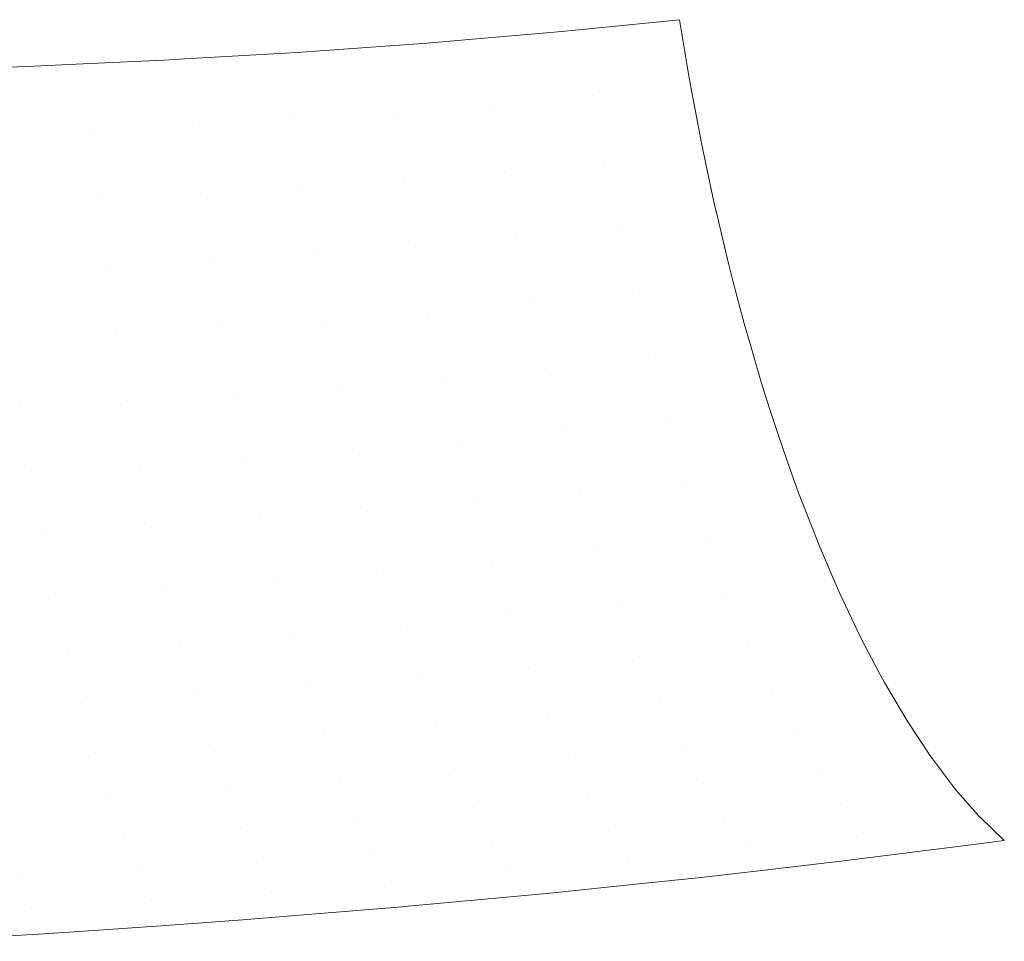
# Model space of a CAD drawing. Header units: centimetres. Extents: x -68 to 68, y -30 to 21.
# Tile 16 of 27: x 65.46 to 66.97, y -0.63 to 0.78. Entities that reach past the tile are written whole.
import ezdxf

# ---------------------------------------------------------------- set-up
doc = ezdxf.new("R2010")
doc.units = ezdxf.units.CM
doc.header["$LTSCALE"] = 2.54
doc.layers.add('Lucido design-1', color=7, linetype='Continuous')

# ---------------------------------------------------------------- blocks, each defined once
blk = doc.blocks.new('Gruppo-1')
at = {"color": 1, "linetype": 'Continuous', "lineweight": 9}
for points, invisible_edges in [([(66.4888, 0.6973, 162.6727), (66.4747, 0.7836, 162.6796), (66.3251, 0.7686, 162.6275)], 8), ([(66.2823, 0.7644, 162.6126), (66.1744, 0.7552, 162.5787), (66.1891, 0.6534, 162.5692)], 10), ([(66.1891, 0.6534, 162.5692), (66.3409, 0.6674, 162.6183), (66.2823, 0.7644, 162.6126)], 11), ([(66.3409, 0.6674, 162.6183), (66.3251, 0.7686, 162.6275), (66.2823, 0.7644, 162.6126)], 9), ([(66.3251, 0.7686, 162.6275), (66.3409, 0.6674, 162.6183), (66.4888, 0.6973, 162.6727)], 11), ([(66.036, 0.641, 162.5236), (66.0225, 0.7431, 162.533), (65.8873, 0.7334, 162.4949)], 9), ([(66.0871, 0.7477, 162.5512), (66.0225, 0.7431, 162.533), (66.036, 0.641, 162.5236)], 10), ([(66.0871, 0.7477, 162.5512), (66.036, 0.641, 162.5236), (66.1891, 0.6534, 162.5692)], 11), ([(66.1891, 0.6534, 162.5692), (66.1744, 0.7552, 162.5787), (66.0871, 0.7477, 162.5512)], 9), ([(65.8694, 0.7324, 162.4905), (65.7148, 0.7234, 162.4518), (65.726, 0.6206, 162.4427)], 10), ([(65.726, 0.6206, 162.4427), (65.8816, 0.6301, 162.4814), (65.8694, 0.7324, 162.4905)], 11), ([(65.8873, 0.7334, 162.4949), (65.8694, 0.7324, 162.4905), (65.8816, 0.6301, 162.4814)], 10), ([(65.8873, 0.7334, 162.4949), (65.8816, 0.6301, 162.4814), (66.036, 0.641, 162.5236)], 11), ([(65.2516, 0.6005, 162.3459), (65.5692, 0.6125, 162.4072), (65.4722, 0.7119, 162.3975)], 11), ([(65.4722, 0.7119, 162.3975), (65.256, 0.7047, 162.3564), (65.2516, 0.6005, 162.3459)], 10), ([(65.5692, 0.6125, 162.4072), (65.5588, 0.7159, 162.4166), (65.4722, 0.7119, 162.3975)], 9), ([(65.6825, 0.7215, 162.4437), (65.5588, 0.7159, 162.4166), (65.5692, 0.6125, 162.4072)], 10), ([(65.5692, 0.6125, 162.4072), (65.726, 0.6206, 162.4427), (65.6825, 0.7215, 162.4437)], 11), ([(65.726, 0.6206, 162.4427), (65.7148, 0.7234, 162.4518), (65.6825, 0.7215, 162.4437)], 9), ([(66.3409, 0.6674, 162.6183), (66.4915, 0.683, 162.6707), (66.4888, 0.6973, 162.6727)], 9), ([(66.507, 0.5999, 162.659), (66.4915, 0.683, 162.6707), (66.3409, 0.6674, 162.6183)], 10), ([(66.3409, 0.6674, 162.6183), (66.1891, 0.6534, 162.5692), (66.2058, 0.5513, 162.5534)], 11), ([(66.2058, 0.5513, 162.5534), (66.3588, 0.5657, 162.6027), (66.3409, 0.6674, 162.6183)], 11), ([(66.3409, 0.6674, 162.6183), (66.3588, 0.5657, 162.6027), (66.507, 0.5999, 162.659)], 11), ([(66.1891, 0.6534, 162.5692), (66.036, 0.641, 162.5236), (66.0514, 0.5384, 162.5076)], 11), ([(66.0514, 0.5384, 162.5076), (66.2058, 0.5513, 162.5534), (66.1891, 0.6534, 162.5692)], 11), ([(66.036, 0.641, 162.5236), (65.8816, 0.6301, 162.4814), (65.8959, 0.527, 162.4654)], 11), ([(65.8959, 0.527, 162.4654), (66.0514, 0.5384, 162.5076), (66.036, 0.641, 162.5236)], 11), ([(65.726, 0.6206, 162.4427), (65.5692, 0.6125, 162.4072), (65.581, 0.5085, 162.3912)], 11), ([(65.581, 0.5085, 162.3912), (65.739, 0.5171, 162.4266), (65.726, 0.6206, 162.4427)], 11), ([(65.8816, 0.6301, 162.4814), (65.726, 0.6206, 162.4427), (65.739, 0.5171, 162.4266)], 11), ([(65.739, 0.5171, 162.4266), (65.8959, 0.527, 162.4654), (65.8816, 0.6301, 162.4814)], 11), ([(65.5692, 0.6125, 162.4072), (65.2516, 0.6005, 162.3459), (65.2611, 0.4956, 162.3301)], 11), ([(65.2611, 0.4956, 162.3301), (65.581, 0.5085, 162.3912), (65.5692, 0.6125, 162.4072)], 11), ([(66.3588, 0.5657, 162.6027), (66.5108, 0.5818, 162.6552), (66.507, 0.5999, 162.659)], 9), ([(66.5272, 0.5038, 162.639), (66.5108, 0.5818, 162.6552), (66.3588, 0.5657, 162.6027)], 10), ([(66.3588, 0.5657, 162.6027), (66.2058, 0.5513, 162.5534), (66.2247, 0.4492, 162.5303)], 11), ([(66.2247, 0.4492, 162.5303), (66.3792, 0.4641, 162.5799), (66.3588, 0.5657, 162.6027)], 11), ([(66.3588, 0.5657, 162.6027), (66.3792, 0.4641, 162.5799), (66.5272, 0.5038, 162.639)], 11), ([(66.2058, 0.5513, 162.5534), (66.0514, 0.5384, 162.5076), (66.069, 0.4358, 162.4844)], 11), ([(66.069, 0.4358, 162.4844), (66.2247, 0.4492, 162.5303), (66.2058, 0.5513, 162.5534)], 11), ([(66.0514, 0.5384, 162.5076), (65.8959, 0.527, 162.4654), (65.9121, 0.4239, 162.442)], 11), ([(65.9121, 0.4239, 162.442), (66.069, 0.4358, 162.4844), (66.0514, 0.5384, 162.5076)], 11), ([(65.739, 0.5171, 162.4266), (65.581, 0.5085, 162.3912), (65.5945, 0.4044, 162.3676)], 11), ([(65.5945, 0.4044, 162.3676), (65.7539, 0.4135, 162.4031), (65.739, 0.5171, 162.4266)], 11), ([(65.8959, 0.527, 162.4654), (65.739, 0.5171, 162.4266), (65.7539, 0.4135, 162.4031)], 11), ([(65.7539, 0.4135, 162.4031), (65.9121, 0.4239, 162.442), (65.8959, 0.527, 162.4654)], 11), ([(65.581, 0.5085, 162.3912), (65.2611, 0.4956, 162.3301), (65.272, 0.3905, 162.3065)], 11), ([(65.272, 0.3905, 162.3065), (65.5945, 0.4044, 162.3676), (65.581, 0.5085, 162.3912)], 11), ([(66.3792, 0.4641, 162.5799), (66.5327, 0.4808, 162.6327), (66.5272, 0.5038, 162.639)], 9), ([(66.5495, 0.4093, 162.6129), (66.5327, 0.4808, 162.6327), (66.3792, 0.4641, 162.5799)], 10), ([(66.3792, 0.4641, 162.5799), (66.2247, 0.4492, 162.5303), (66.2459, 0.348, 162.4999)], 11), ([(66.2459, 0.348, 162.4999), (66.402, 0.3634, 162.5498), (66.3792, 0.4641, 162.5799)], 11), ([(66.3792, 0.4641, 162.5799), (66.402, 0.3634, 162.5498), (66.5495, 0.4093, 162.6129)], 11), ([(66.2247, 0.4492, 162.5303), (66.069, 0.4358, 162.4844), (66.0887, 0.3341, 162.4536)], 11), ([(66.0887, 0.3341, 162.4536), (66.2459, 0.348, 162.4999), (66.2247, 0.4492, 162.5303)], 11), ([(65.9121, 0.4239, 162.442), (65.7539, 0.4135, 162.4031), (65.7705, 0.3107, 162.3719)], 11), ([(65.7705, 0.3107, 162.3719), (65.9302, 0.3216, 162.411), (65.9121, 0.4239, 162.442)], 11), ([(66.069, 0.4358, 162.4844), (65.9121, 0.4239, 162.442), (65.9302, 0.3216, 162.411)], 11), ([(65.9302, 0.3216, 162.411), (66.0887, 0.3341, 162.4536), (66.069, 0.4358, 162.4844)], 11), ([(65.7539, 0.4135, 162.4031), (65.5945, 0.4044, 162.3676), (65.6096, 0.3011, 162.3363)], 11), ([(65.6096, 0.3011, 162.3363), (65.7705, 0.3107, 162.3719), (65.7539, 0.4135, 162.4031)], 11), ([(66.402, 0.3634, 162.5498), (66.5571, 0.3807, 162.6029), (66.5495, 0.4093, 162.6129)], 9), ([(65.5945, 0.4044, 162.3676), (65.272, 0.3905, 162.3065), (65.2843, 0.286, 162.275)], 11), ([(65.2843, 0.286, 162.275), (65.6096, 0.3011, 162.3363), (65.5945, 0.4044, 162.3676)], 11), ([(66.5738, 0.317, 162.5807), (66.5571, 0.3807, 162.6029), (66.402, 0.3634, 162.5498)], 10), ([(66.402, 0.3634, 162.5498), (66.2459, 0.348, 162.4999), (66.2693, 0.2486, 162.462)], 11), ([(66.2693, 0.2486, 162.462), (66.4271, 0.2646, 162.5124), (66.402, 0.3634, 162.5498)], 11), ([(66.402, 0.3634, 162.5498), (66.4271, 0.2646, 162.5124), (66.5738, 0.317, 162.5807)], 11), ([(66.2459, 0.348, 162.4999), (66.0887, 0.3341, 162.4536), (66.1103, 0.2341, 162.4154)], 11), ([(66.1103, 0.2341, 162.4154), (66.2693, 0.2486, 162.462), (66.2459, 0.348, 162.4999)], 11), ([(66.0887, 0.3341, 162.4536), (65.9302, 0.3216, 162.411), (65.9502, 0.2211, 162.3724)], 11), ([(65.9502, 0.2211, 162.3724), (66.1103, 0.2341, 162.4154), (66.0887, 0.3341, 162.4536)], 11), ([(65.9302, 0.3216, 162.411), (65.7705, 0.3107, 162.3719), (65.7888, 0.2095, 162.333)], 11), ([(65.7888, 0.2095, 162.333), (65.9502, 0.2211, 162.3724), (65.9302, 0.3216, 162.411)], 11), ([(65.7705, 0.3107, 162.3719), (65.6096, 0.3011, 162.3363), (65.6263, 0.1994, 162.2972)], 11), ([(65.6263, 0.1994, 162.2972), (65.7888, 0.2095, 162.333), (65.7705, 0.3107, 162.3719)], 11), ([(66.4271, 0.2646, 162.5124), (66.5839, 0.2825, 162.566), (66.5738, 0.317, 162.5807)], 9), ([(65.4627, 0.1906, 162.2647), (65.6096, 0.3011, 162.3363), (65.2843, 0.286, 162.275)], 11), ([(65.4627, 0.1906, 162.2647), (65.6263, 0.1994, 162.2972), (65.6096, 0.3011, 162.3363)], 11), ([(65.2843, 0.286, 162.275), (65.2979, 0.1832, 162.2356), (65.4627, 0.1906, 162.2647)], 11), ([(66.5999, 0.2273, 162.5425), (66.5839, 0.2825, 162.566), (66.4271, 0.2646, 162.5124)], 10), ([(66.4271, 0.2646, 162.5124), (66.2693, 0.2486, 162.462), (66.2946, 0.1517, 162.4169)], 11), ([(66.2946, 0.1517, 162.4169), (66.4543, 0.1683, 162.4678), (66.4271, 0.2646, 162.5124)], 11), ([(66.4271, 0.2646, 162.5124), (66.4543, 0.1683, 162.4678), (66.5999, 0.2273, 162.5425)], 11), ([(66.2693, 0.2486, 162.462), (66.1103, 0.2341, 162.4154), (66.1338, 0.1367, 162.3697)], 11), ([(66.1338, 0.1367, 162.3697), (66.2946, 0.1517, 162.4169), (66.2693, 0.2486, 162.462)], 11), ([(66.1103, 0.2341, 162.4154), (65.9502, 0.2211, 162.3724), (65.9719, 0.1231, 162.3263)], 11), ([(65.9719, 0.1231, 162.3263), (66.1338, 0.1367, 162.3697), (66.1103, 0.2341, 162.4154)], 11), ([(66.4543, 0.1683, 162.4678), (66.6129, 0.1869, 162.522), (66.5999, 0.2273, 162.5425)], 9), ([(65.9502, 0.2211, 162.3724), (65.7888, 0.2095, 162.333), (65.8088, 0.111, 162.2866)], 11), ([(65.8088, 0.111, 162.2866), (65.9719, 0.1231, 162.3263), (65.9502, 0.2211, 162.3724)], 11), ([(65.6263, 0.1994, 162.2972), (65.4627, 0.1906, 162.2647), (65.4791, 0.0909, 162.2177)], 11), ([(65.4791, 0.0909, 162.2177), (65.6445, 0.1002, 162.2504), (65.6263, 0.1994, 162.2972)], 11), ([(65.7888, 0.2095, 162.333), (65.6263, 0.1994, 162.2972), (65.6445, 0.1002, 162.2504)], 11), ([(65.6445, 0.1002, 162.2504), (65.8088, 0.111, 162.2866), (65.7888, 0.2095, 162.333)], 11), ([(65.4627, 0.1906, 162.2647), (65.2979, 0.1832, 162.2356), (65.3127, 0.0828, 162.1883)], 11), ([(65.3127, 0.0828, 162.1883), (65.4791, 0.0909, 162.2177), (65.4627, 0.1906, 162.2647)], 11), ([(66.6278, 0.1406, 162.4985), (66.6129, 0.1869, 162.522), (66.4543, 0.1683, 162.4678)], 10), ([(66.4543, 0.1683, 162.4678), (66.2946, 0.1517, 162.4169), (66.3218, 0.0583, 162.3646)], 11), ([(66.3218, 0.0583, 162.3646), (66.4834, 0.0755, 162.4162), (66.4543, 0.1683, 162.4678)], 11), ([(66.4543, 0.1683, 162.4678), (66.4834, 0.0755, 162.4162), (66.6278, 0.1406, 162.4985)], 11), ([(66.2946, 0.1517, 162.4169), (66.1338, 0.1367, 162.3697), (66.1591, 0.0427, 162.3169)], 11), ([(66.1591, 0.0427, 162.3169), (66.3218, 0.0583, 162.3646), (66.2946, 0.1517, 162.4169)], 11), ([(66.1338, 0.1367, 162.3697), (65.9719, 0.1231, 162.3263), (65.9952, 0.0285, 162.273)], 11), ([(65.9952, 0.0285, 162.273), (66.1591, 0.0427, 162.3169), (66.1338, 0.1367, 162.3697)], 11), ([(66.4834, 0.0755, 162.4162), (66.6441, 0.0947, 162.4711), (66.6278, 0.1406, 162.4985)], 9), ([(65.9719, 0.1231, 162.3263), (65.8088, 0.111, 162.2866), (65.8302, 0.0158, 162.2328)], 11), ([(65.8302, 0.0158, 162.2328), (65.9952, 0.0285, 162.273), (65.9719, 0.1231, 162.3263)], 11), ([(65.8088, 0.111, 162.2866), (65.6445, 0.1002, 162.2504), (65.6641, 0.0045, 162.1962)], 11), ([(65.6641, 0.0045, 162.1962), (65.8302, 0.0158, 162.2328), (65.8088, 0.111, 162.2866)], 11), ([(65.4791, 0.0909, 162.2177), (65.3127, 0.0828, 162.1883), (65.3286, -0.0141, 162.1334)], 11), ([(65.3286, -0.0141, 162.1334), (65.4969, -0.0055, 162.1631), (65.4791, 0.0909, 162.2177)], 11), ([(65.6445, 0.1002, 162.2504), (65.4791, 0.0909, 162.2177), (65.4969, -0.0055, 162.1631)], 11), ([(65.4969, -0.0055, 162.1631), (65.6641, 0.0045, 162.1962), (65.6445, 0.1002, 162.2504)], 11), ([(66.6573, 0.0573, 162.4487), (66.6441, 0.0947, 162.4711), (66.4834, 0.0755, 162.4162)], 10), ([(66.4834, 0.0755, 162.4162), (66.3218, 0.0583, 162.3646), (66.3507, -0.0308, 162.3056)], 11), ([(66.3507, -0.0308, 162.3056), (66.5143, -0.013, 162.3579), (66.4834, 0.0755, 162.4162)], 11), ([(66.6573, 0.0573, 162.4487), (66.4834, 0.0755, 162.4162), (66.5143, -0.013, 162.3579)], 11), ([(66.3218, 0.0583, 162.3646), (66.1591, 0.0427, 162.3169), (66.1859, -0.047, 162.2572)], 11), ([(66.1859, -0.047, 162.2572), (66.3507, -0.0308, 162.3056), (66.3218, 0.0583, 162.3646)], 11), ([(66.5143, -0.013, 162.3579), (66.677, 0.0068, 162.4136), (66.6573, 0.0573, 162.4487)], 9), ([(66.1591, 0.0427, 162.3169), (65.9952, 0.0285, 162.273), (66.02, -0.0618, 162.2127)], 11), ([(66.02, -0.0618, 162.2127), (66.1859, -0.047, 162.2572), (66.1591, 0.0427, 162.3169)], 11), ([(65.8302, 0.0158, 162.2328), (65.6641, 0.0045, 162.1962), (65.6849, -0.087, 162.1348)], 11), ([(65.6849, -0.087, 162.1348), (65.8529, -0.0751, 162.1719), (65.8302, 0.0158, 162.2328)], 11), ([(65.9952, 0.0285, 162.273), (65.8302, 0.0158, 162.2328), (65.8529, -0.0751, 162.1719)], 11), ([(65.8529, -0.0751, 162.1719), (66.02, -0.0618, 162.2127), (65.9952, 0.0285, 162.273)], 11), ([(65.6641, 0.0045, 162.1962), (65.4969, -0.0055, 162.1631), (65.5157, -0.0976, 162.1013)], 11), ([(65.5157, -0.0976, 162.1013), (65.6849, -0.087, 162.1348), (65.6641, 0.0045, 162.1962)], 11), ([(66.6883, -0.0222, 162.3935), (66.677, 0.0068, 162.4136), (66.5143, -0.013, 162.3579)], 10), ([(65.4969, -0.0055, 162.1631), (65.3286, -0.0141, 162.1334), (65.3455, -0.1068, 162.0713)], 11), ([(65.3455, -0.1068, 162.0713), (65.5157, -0.0976, 162.1013), (65.4969, -0.0055, 162.1631)], 11), ([(66.5143, -0.013, 162.3579), (66.3507, -0.0308, 162.3056), (66.3809, -0.1149, 162.2402)], 11), ([(66.3809, -0.1149, 162.2402), (66.5467, -0.0965, 162.2933), (66.5143, -0.013, 162.3579)], 11), ([(66.6883, -0.0222, 162.3935), (66.5143, -0.013, 162.3579), (66.5467, -0.0965, 162.2933)], 11), ([(66.5467, -0.0965, 162.2933), (66.7116, -0.0761, 162.35), (66.6883, -0.0222, 162.3935)], 9), ([(66.3507, -0.0308, 162.3056), (66.1859, -0.047, 162.2572), (66.214, -0.1317, 162.1911)], 11), ([(66.214, -0.1317, 162.1911), (66.3809, -0.1149, 162.2402), (66.3507, -0.0308, 162.3056)], 11), ([(66.1859, -0.047, 162.2572), (66.02, -0.0618, 162.2127), (66.0459, -0.1471, 162.1459)], 11), ([(66.0459, -0.1471, 162.1459), (66.214, -0.1317, 162.1911), (66.1859, -0.047, 162.2572)], 11), ([(65.8529, -0.0751, 162.1719), (65.6849, -0.087, 162.1348), (65.7067, -0.1735, 162.0669)], 11), ([(65.7067, -0.1735, 162.0669), (65.8768, -0.161, 162.1046), (65.8529, -0.0751, 162.1719)], 11), ([(66.02, -0.0618, 162.2127), (65.8529, -0.0751, 162.1719), (65.8768, -0.161, 162.1046)], 11), ([(65.8768, -0.161, 162.1046), (66.0459, -0.1471, 162.1459), (66.02, -0.0618, 162.2127)], 11), ([(65.6849, -0.087, 162.1348), (65.5157, -0.0976, 162.1013), (65.5355, -0.1846, 162.0329)], 11), ([(65.5355, -0.1846, 162.0329), (65.7067, -0.1735, 162.0669), (65.6849, -0.087, 162.1348)], 11), ([(66.7208, -0.0974, 162.3329), (66.7116, -0.0761, 162.35), (66.5467, -0.0965, 162.2933)], 10), ([(65.5157, -0.0976, 162.1013), (65.3455, -0.1068, 162.0713), (65.3633, -0.1944, 162.0024)], 11), ([(65.3633, -0.1944, 162.0024), (65.5355, -0.1846, 162.0329), (65.5157, -0.0976, 162.1013)], 11), ([(66.5467, -0.0965, 162.2933), (66.3809, -0.1149, 162.2402), (66.4123, -0.1933, 162.1692)], 11), ([(66.4123, -0.1933, 162.1692), (66.5804, -0.1744, 162.2231), (66.5467, -0.0965, 162.2933)], 11), ([(66.7208, -0.0974, 162.3329), (66.5467, -0.0965, 162.2933), (66.5804, -0.1744, 162.2231)], 11), ([(66.5804, -0.1744, 162.2231), (66.7475, -0.1535, 162.2809), (66.7208, -0.0974, 162.3329)], 9), ([(66.3809, -0.1149, 162.2402), (66.214, -0.1317, 162.1911), (66.2431, -0.2107, 162.1193)], 11), ([(66.2431, -0.2107, 162.1193), (66.4123, -0.1933, 162.1692), (66.3809, -0.1149, 162.2402)], 11), ([(66.214, -0.1317, 162.1911), (66.0459, -0.1471, 162.1459), (66.0729, -0.2266, 162.0733)], 11), ([(66.0729, -0.2266, 162.0733), (66.2431, -0.2107, 162.1193), (66.214, -0.1317, 162.1911)], 11), ([(66.0459, -0.1471, 162.1459), (65.8768, -0.161, 162.1046), (65.9017, -0.2411, 162.0313)], 11), ([(65.9017, -0.2411, 162.0313), (66.0729, -0.2266, 162.0733), (66.0459, -0.1471, 162.1459)], 11), ([(65.8768, -0.161, 162.1046), (65.7067, -0.1735, 162.0669), (65.7294, -0.2542, 161.993)], 11), ([(65.7294, -0.2542, 161.993), (65.9017, -0.2411, 162.0313), (65.8768, -0.161, 162.1046)], 11), ([(66.7544, -0.1681, 162.2673), (66.7475, -0.1535, 162.2809), (66.5804, -0.1744, 162.2231)], 10), ([(65.7067, -0.1735, 162.0669), (65.5355, -0.1846, 162.0329), (65.5561, -0.2659, 161.9583)], 11), ([(65.5561, -0.2659, 161.9583), (65.7294, -0.2542, 161.993), (65.7067, -0.1735, 162.0669)], 11), ([(66.5804, -0.1744, 162.2231), (66.4123, -0.1933, 162.1692), (66.4446, -0.2655, 162.093)], 11), ([(66.4446, -0.2655, 162.093), (66.615, -0.246, 162.1479), (66.5804, -0.1744, 162.2231)], 11), ([(66.7544, -0.1681, 162.2673), (66.5804, -0.1744, 162.2231), (66.615, -0.246, 162.1479)], 11), ([(66.615, -0.246, 162.1479), (66.7844, -0.2247, 162.2067), (66.7544, -0.1681, 162.2673)], 9), ([(65.5355, -0.1846, 162.0329), (65.3633, -0.1944, 162.0024), (65.3818, -0.2762, 161.9273)], 11), ([(65.3818, -0.2762, 161.9273), (65.5561, -0.2659, 161.9583), (65.5355, -0.1846, 162.0329)], 11), ([(66.4123, -0.1933, 162.1692), (66.2431, -0.2107, 162.1193), (66.2732, -0.2835, 162.0422)], 11), ([(66.2732, -0.2835, 162.0422), (66.4446, -0.2655, 162.093), (66.4123, -0.1933, 162.1692)], 11), ([(66.2431, -0.2107, 162.1193), (66.0729, -0.2266, 162.0733), (66.1007, -0.2999, 161.9955)], 11), ([(66.1007, -0.2999, 161.9955), (66.2732, -0.2835, 162.0422), (66.2431, -0.2107, 162.1193)], 11), ([(66.0729, -0.2266, 162.0733), (65.9017, -0.2411, 162.0313), (65.9272, -0.3149, 161.9527)], 11), ([(65.9272, -0.3149, 161.9527), (66.1007, -0.2999, 161.9955), (66.0729, -0.2266, 162.0733)], 11), ([(66.7892, -0.2338, 162.197), (66.7844, -0.2247, 162.2067), (66.615, -0.246, 162.1479)], 10), ([(65.9017, -0.2411, 162.0313), (65.7294, -0.2542, 161.993), (65.7527, -0.3285, 161.9137)], 11), ([(65.7527, -0.3285, 161.9137), (65.9272, -0.3149, 161.9527), (65.9017, -0.2411, 162.0313)], 11), ([(66.7892, -0.2338, 162.197), (66.615, -0.246, 162.1479), (66.6503, -0.311, 162.0682)], 11), ([(66.6503, -0.311, 162.0682), (66.822, -0.2892, 162.1282), (66.7892, -0.2338, 162.197)], 9), ([(65.7294, -0.2542, 161.993), (65.5561, -0.2659, 161.9583), (65.5773, -0.3407, 161.8785)], 11), ([(65.5773, -0.3407, 161.8785), (65.7527, -0.3285, 161.9137), (65.7294, -0.2542, 161.993)], 11), ([(66.615, -0.246, 162.1479), (66.4446, -0.2655, 162.093), (66.4775, -0.331, 162.0124)], 11), ([(66.4775, -0.331, 162.0124), (66.6503, -0.311, 162.0682), (66.615, -0.246, 162.1479)], 11), ([(65.5561, -0.2659, 161.9583), (65.3818, -0.2762, 161.9273), (65.4008, -0.3516, 161.8468)], 11), ([(65.4008, -0.3516, 161.8468), (65.5773, -0.3407, 161.8785), (65.5561, -0.2659, 161.9583)], 11), ([(66.4446, -0.2655, 162.093), (66.2732, -0.2835, 162.0422), (66.3037, -0.3495, 161.9608)], 11), ([(66.3037, -0.3495, 161.9608), (66.4775, -0.331, 162.0124), (66.4446, -0.2655, 162.093)], 11), ([(66.2732, -0.2835, 162.0422), (66.1007, -0.2999, 161.9955), (66.129, -0.3665, 161.9132)], 11), ([(66.129, -0.3665, 161.9132), (66.3037, -0.3495, 161.9608), (66.2732, -0.2835, 162.0422)], 11), ([(66.1007, -0.2999, 161.9955), (65.9272, -0.3149, 161.9527), (65.9532, -0.382, 161.8696)], 11), ([(65.9532, -0.382, 161.8696), (66.129, -0.3665, 161.9132), (66.1007, -0.2999, 161.9955)], 11), ([(66.8249, -0.2942, 162.1221), (66.822, -0.2892, 162.1282), (66.6503, -0.311, 162.0682)], 10), ([(66.8249, -0.2942, 162.1221), (66.6503, -0.311, 162.0682), (66.6859, -0.369, 161.985)], 11), ([(66.6859, -0.369, 161.985), (66.86, -0.3468, 162.0461), (66.8249, -0.2942, 162.1221)], 9), ([(65.9272, -0.3149, 161.9527), (65.7527, -0.3285, 161.9137), (65.7765, -0.3961, 161.8299)], 11), ([(65.7765, -0.3961, 161.8299), (65.9532, -0.382, 161.8696), (65.9272, -0.3149, 161.9527)], 11), ([(66.6503, -0.311, 162.0682), (66.4775, -0.331, 162.0124), (66.5108, -0.3895, 161.9282)], 11), ([(66.5108, -0.3895, 161.9282), (66.6859, -0.369, 161.985), (66.6503, -0.311, 162.0682)], 11), ([(65.7527, -0.3285, 161.9137), (65.5773, -0.3407, 161.8785), (65.5988, -0.4088, 161.794)], 11), ([(65.5988, -0.4088, 161.794), (65.7765, -0.3961, 161.8299), (65.7527, -0.3285, 161.9137)], 11), ([(66.4775, -0.331, 162.0124), (66.3037, -0.3495, 161.9608), (66.3347, -0.4085, 161.8756)], 11), ([(66.3347, -0.4085, 161.8756), (66.5108, -0.3895, 161.9282), (66.4775, -0.331, 162.0124)], 11), ([(65.5773, -0.3407, 161.8785), (65.4008, -0.3516, 161.8468), (65.4203, -0.4201, 161.7617)], 11), ([(65.4203, -0.4201, 161.7617), (65.5988, -0.4088, 161.794), (65.5773, -0.3407, 161.8785)], 11), ([(66.8614, -0.3489, 162.043), (66.86, -0.3468, 162.0461), (66.6859, -0.369, 161.985)], 10), ([(66.3037, -0.3495, 161.9608), (66.129, -0.3665, 161.9132), (66.1576, -0.4259, 161.8272)], 11), ([(66.1576, -0.4259, 161.8272), (66.3347, -0.4085, 161.8756), (66.3037, -0.3495, 161.9608)], 11), ([(66.8614, -0.3489, 162.043), (66.6859, -0.369, 161.985), (66.7216, -0.4198, 161.899)], 11), ([(66.7216, -0.4198, 161.899), (66.8985, -0.3978, 161.9602), (66.8614, -0.3489, 162.043)], 9), ([(66.129, -0.3665, 161.9132), (65.9532, -0.382, 161.8696), (65.9795, -0.4419, 161.7828)], 11), ([(65.9795, -0.4419, 161.7828), (66.1576, -0.4259, 161.8272), (66.129, -0.3665, 161.9132)], 11), ([(66.6859, -0.369, 161.985), (66.5108, -0.3895, 161.9282), (66.5441, -0.4408, 161.8412)], 11), ([(66.5441, -0.4408, 161.8412), (66.7216, -0.4198, 161.899), (66.6859, -0.369, 161.985)], 11), ([(65.9532, -0.382, 161.8696), (65.7765, -0.3961, 161.8299), (65.8006, -0.4564, 161.7423)], 11), ([(65.8006, -0.4564, 161.7423), (65.9795, -0.4419, 161.7828), (65.9532, -0.382, 161.8696)], 11), ([(66.5108, -0.3895, 161.9282), (66.3347, -0.4085, 161.8756), (66.3656, -0.4602, 161.7877)], 11), ([(66.3656, -0.4602, 161.7877), (66.5441, -0.4408, 161.8412), (66.5108, -0.3895, 161.9282)], 11), ([(65.7765, -0.3961, 161.8299), (65.5988, -0.4088, 161.794), (65.6207, -0.4696, 161.7057)], 11), ([(65.6207, -0.4696, 161.7057), (65.8006, -0.4564, 161.7423), (65.7765, -0.3961, 161.8299)], 11), ([(66.8985, -0.3978, 161.9602), (66.7216, -0.4198, 161.899), (66.757, -0.4634, 161.8109)], 11), ([(66.757, -0.4634, 161.8109), (66.9359, -0.4403, 161.8742), (66.8985, -0.3978, 161.9602)], 9), ([(65.5988, -0.4088, 161.794), (65.4203, -0.4201, 161.7617), (65.4399, -0.4813, 161.6727)], 11), ([(65.4399, -0.4813, 161.6727), (65.6207, -0.4696, 161.7057), (65.5988, -0.4088, 161.794)], 11), ([(66.3347, -0.4085, 161.8756), (66.1576, -0.4259, 161.8272), (66.1862, -0.4781, 161.7383)], 11), ([(66.1862, -0.4781, 161.7383), (66.3656, -0.4602, 161.7877), (66.3347, -0.4085, 161.8756)], 11), ([(66.7216, -0.4198, 161.899), (66.5441, -0.4408, 161.8412), (66.5772, -0.4847, 161.7521)], 11), ([(66.5772, -0.4847, 161.7521), (66.757, -0.4634, 161.8109), (66.7216, -0.4198, 161.899)], 11), ([(66.1576, -0.4259, 161.8272), (65.9795, -0.4419, 161.7828), (66.0059, -0.4945, 161.6931)], 11), ([(66.0059, -0.4945, 161.6931), (66.1862, -0.4781, 161.7383), (66.1576, -0.4259, 161.8272)], 11), ([(65.9795, -0.4419, 161.7828), (65.8006, -0.4564, 161.7423), (65.8247, -0.5094, 161.6518)], 11), ([(65.8247, -0.5094, 161.6518), (66.0059, -0.4945, 161.6931), (65.9795, -0.4419, 161.7828)], 11), ([(66.5441, -0.4408, 161.8412), (66.3656, -0.4602, 161.7877), (66.3964, -0.5045, 161.6976)], 11), ([(66.3964, -0.5045, 161.6976), (66.5772, -0.4847, 161.7521), (66.5441, -0.4408, 161.8412)], 11), ([(66.9361, -0.4405, 161.8739), (66.9359, -0.4403, 161.8742), (66.757, -0.4634, 161.8109)], 10), ([(66.9302, -0.4819, 161.7701), (66.9361, -0.4405, 161.8739), (66.757, -0.4634, 161.8109)], 11), ([(66.9302, -0.4819, 161.7701), (66.9733, -0.4762, 161.7859), (66.9361, -0.4405, 161.8739)], 8), ([(65.8006, -0.4564, 161.7423), (65.6207, -0.4696, 161.7057), (65.6425, -0.5229, 161.6144)], 11), ([(65.6425, -0.5229, 161.6144), (65.8247, -0.5094, 161.6518), (65.8006, -0.4564, 161.7423)], 11), ([(66.3656, -0.4602, 161.7877), (66.1862, -0.4781, 161.7383), (66.2147, -0.5228, 161.6474)], 11), ([(66.2147, -0.5228, 161.6474), (66.3964, -0.5045, 161.6976), (66.3656, -0.4602, 161.7877)], 11), ([(66.7261, -0.5077, 161.6993), (66.757, -0.4634, 161.8109), (66.5772, -0.4847, 161.7521)], 11), ([(66.7261, -0.5077, 161.6993), (66.7918, -0.4994, 161.7221), (66.757, -0.4634, 161.8109)], 10), ([(66.757, -0.4634, 161.8109), (66.7918, -0.4994, 161.7221), (66.9302, -0.4819, 161.7701)], 9), ([(65.6207, -0.4696, 161.7057), (65.4399, -0.4813, 161.6727), (65.4596, -0.535, 161.5808)], 11), ([(65.4596, -0.535, 161.5808), (65.6425, -0.5229, 161.6144), (65.6207, -0.4696, 161.7057)], 11), ([(66.1862, -0.4781, 161.7383), (66.0059, -0.4945, 161.6931), (66.0321, -0.5396, 161.6013)], 11), ([(66.0321, -0.5396, 161.6013), (66.2147, -0.5228, 161.6474), (66.1862, -0.4781, 161.7383)], 11), ([(66.0059, -0.4945, 161.6931), (65.8247, -0.5094, 161.6518), (65.8486, -0.5548, 161.5593)], 11), ([(65.8486, -0.5548, 161.5593), (66.0321, -0.5396, 161.6013), (66.0059, -0.4945, 161.6931)], 11), ([(66.5772, -0.4847, 161.7521), (66.3964, -0.5045, 161.6976), (66.5031, -0.5334, 161.6288)], 11), ([(66.5031, -0.5334, 161.6288), (66.6096, -0.5211, 161.6625), (66.5772, -0.4847, 161.7521)], 10), ([(66.5772, -0.4847, 161.7521), (66.6096, -0.5211, 161.6625), (66.7261, -0.5077, 161.6993)], 9), ([(65.8247, -0.5094, 161.6518), (65.6425, -0.5229, 161.6144), (65.6643, -0.5687, 161.5211)], 11), ([(65.6643, -0.5687, 161.5211), (65.8486, -0.5548, 161.5593), (65.8247, -0.5094, 161.6518)], 11), ([(66.3964, -0.5045, 161.6976), (66.2147, -0.5228, 161.6474), (66.2754, -0.557, 161.5639)], 11), ([(66.2754, -0.557, 161.5639), (66.4266, -0.5413, 161.607), (66.3964, -0.5045, 161.6976)], 10), ([(66.3964, -0.5045, 161.6976), (66.4266, -0.5413, 161.607), (66.5031, -0.5334, 161.6288)], 9), ([(65.6425, -0.5229, 161.6144), (65.4596, -0.535, 161.5808), (65.4791, -0.5812, 161.4868)], 11), ([(65.4791, -0.5812, 161.4868), (65.6643, -0.5687, 161.5211), (65.6425, -0.5229, 161.6144)], 11), ([(66.0321, -0.5396, 161.6013), (66.0579, -0.5772, 161.5085), (66.2427, -0.56, 161.5556), (66.2147, -0.5228, 161.6474)], 13), ([(66.2147, -0.5228, 161.6474), (66.2427, -0.56, 161.5556), (66.2754, -0.557, 161.5639)], 9), ([(65.2932, -0.5923, 161.4562), (65.4791, -0.5812, 161.4868), (65.4596, -0.535, 161.5808)], 11), ([(66.0425, -0.5786, 161.5045), (66.0321, -0.5396, 161.6013), (65.8486, -0.5548, 161.5593)], 11), ([(66.0425, -0.5786, 161.5045), (66.0579, -0.5772, 161.5085), (66.0321, -0.5396, 161.6013)], 10), ([(65.8039, -0.5982, 161.4507), (65.8486, -0.5548, 161.5593), (65.6643, -0.5687, 161.5211)], 11), ([(65.8039, -0.5982, 161.4507), (65.8721, -0.5926, 161.4661), (65.8486, -0.5548, 161.5593)], 10), ([(65.8486, -0.5548, 161.5593), (65.8721, -0.5926, 161.4661), (66.0425, -0.5786, 161.5045)], 9), ([(65.6643, -0.5687, 161.5211), (65.4791, -0.5812, 161.4868), (65.5603, -0.6157, 161.4027)], 11), ([(65.5603, -0.6157, 161.4027), (65.6856, -0.6067, 161.4274), (65.6643, -0.5687, 161.5211)], 10), ([(65.6643, -0.5687, 161.5211), (65.6856, -0.6067, 161.4274), (65.8039, -0.5982, 161.4507)], 9), ([(65.3116, -0.631, 161.3605), (65.4983, -0.6195, 161.3921), (65.4791, -0.5812, 161.4868), (65.2932, -0.5923, 161.4562)], 14), ([(65.4791, -0.5812, 161.4868), (65.4983, -0.6195, 161.3921), (65.5603, -0.6157, 161.4027)], 9)]:
    blk.add_3dface(points, dxfattribs=dict(at, invisible_edges=invisible_edges))

msp = doc.modelspace()

# ---------------------------------------------------------------- block references
at = {"layer": 'Lucido design-1', "color": 1, "true_color": 0xff0000}
msp.add_blockref('Gruppo-1', (0, 0), dxfattribs=at)

doc.saveas('drawing.dxf')
